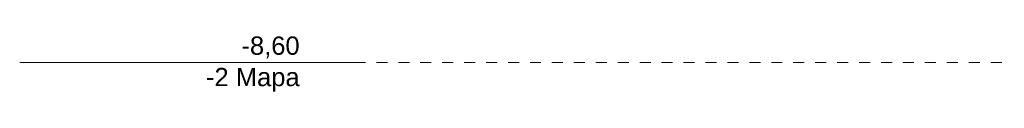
# Model space of a CAD drawing. Header units: millimetres. Extents: x 90539 to 127778, y -34922 to 14506.
# Tile 2 of 256: x 90539 to 101310, y -8921 to -8312. Entities that reach past the tile are written whole.
import ezdxf

# ---------------------------------------------------------------- set-up
doc = ezdxf.new("R2010")
doc.units = ezdxf.units.MM
doc.header["$MEASUREMENT"] = 0
doc.linetypes.add('Przerywana', pattern=[240, 120, -120])
doc.layers.add('0_Nr_pióra__45', color=7, linetype='Continuous', lineweight=15, true_color=0x40a5ff)
doc.layers.add('0_Nr_pióra__85', color=7, linetype='Continuous', lineweight=13, true_color=0x80c2ff)
doc.styles.add('STYL_AUTOMATYCZNY_1', font='arial.ttf')

# ---------------------------------------------------------------- blocks, each defined once
blk = doc.blocks.new('A Przekrój_STORY_MARKER')
at = {"layer": '0_Nr_pióra__45', "color": 161, "linetype": 'Continuous', "lineweight": 15, "true_color": 0x40a5ff}
for p, q in [((90539, -8600), (93601, -8600)), ((93801, -8600), (93601, -8600)), ((93801, -8600), (94001, -8600)), ((94101, -8600), (94001, -8600)), ((94201, -8600), (94101, -8600))]:
    blk.add_line(p, q, dxfattribs=at)
at = {"layer": '0_Nr_pióra__85', "color": 151, "linetype": 'Przerywana', "lineweight": 13, "true_color": 0x80c2ff}
blk.add_line((94201, -8600), (119574, -8600), dxfattribs=at)
at = {"layer": '0_Nr_pióra__45', "color": 161, "lineweight": 15, "true_color": 0x40a5ff, "insert": (93601, -8316), "char_height": 200, "attachment_point": 3, "line_spacing_factor": 1.02945, "style": 'STYL_AUTOMATYCZNY_1'}
blk.add_mtext('\\A1;{\\pqr;\\pt0;\\fArial|b0|i0|c238|p0;\\W1.000000;-8,60\\P\\pqr;\\pt0;\\fArial|b0|i0|c238|p0;\\W1.000000;-2\\fArial|b0|i0|c238|p0;\\W1.000000; \\fArial|b0|i0|c238|p0;\\W1.000000;Mapa}', dxfattribs=at)

msp = doc.modelspace()

# ---------------------------------------------------------------- block references
at = {"linetype": 'Continuous', "lineweight": 0}
msp.add_blockref('A Przekrój_STORY_MARKER', (0, 0), dxfattribs=at)

doc.saveas('drawing.dxf')
